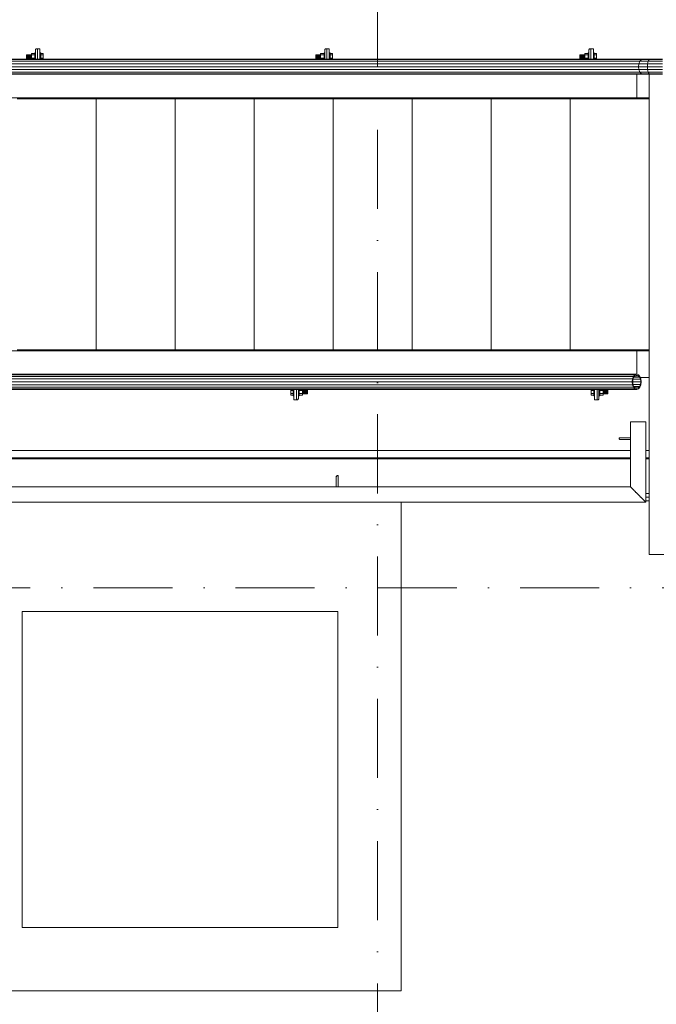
# Model space of a CAD drawing. Header units: millimetres. Extents: x -3176 to 162662, y -36434 to 57907.
# Tile 143 of 155: x 149744 to 151759, y 25688 to 28803. Entities that reach past the tile are written whole.
import ezdxf

# ---------------------------------------------------------------- set-up
doc = ezdxf.new("R2010")
doc.units = ezdxf.units.MM
doc.linetypes.add('1-Sheet - 32170-CIV-6170-DW-2035-015-01 - RZUTY$0$A_Dash_Dot_2_5mm_Axis', pattern=[45, 25, -10, 0, -10])
doc.layers.get('0').update_dxf_attribs({"lineweight": 5})
doc.layers.add('1-Sheet - 32170-CIV-6170-DW-2035-015-01 - RZUTY$0$A-DETL-MBND', color=5, linetype='Continuous', lineweight=9)
doc.layers.add('1-Sheet - 32170-CIV-6170-DW-2035-015-01 - RZUTY$0$S-GRID', color=8, linetype='Continuous', lineweight=0)

# ---------------------------------------------------------------- blocks, each defined once
blk = doc.blocks.new('1-Sheet - 32170-CIV-6170-DW-2035-015-01 - RZUTY$0$Railing - słupek_balustrady60x6-V19-B2_101_AG_DACH - Dep_PW')
at = {"layer": '1-Sheet - 32170-CIV-6170-DW-2035-015-01 - RZUTY$0$A-DETL-MBND'}
for p, q in [((6, 0), (2.39, 0)), ((2.39, -0.6), (5.6, -0.6)), ((6, -0.2), (6, 0))]:
    blk.add_line(p, q, dxfattribs=at)
at = {"layer": '1-Sheet - 32170-CIV-6170-DW-2035-015-01 - RZUTY$0$A-DETL-MBND', "flags": 128}
blk.add_lwpolyline([(5.6, -0.6), (5.69, -0.59), (5.77, -0.56), (5.85, -0.51), (5.91, -0.45), (5.96, -0.37), (5.99, -0.29), (6, -0.2)], dxfattribs=at)
at = {"layer": '1-Sheet - 32170-CIV-6170-DW-2035-015-01 - RZUTY$0$A-DETL-MBND'}
blk.add_arc((5.6, -0.2), 0.4, 270, 0, dxfattribs=at)
blk = doc.blocks.new('1-Sheet - 32170-CIV-6170-DW-2035-015-01 - RZUTY$0$Railing - słupek_balustrady60x6-V15-B2_101_AG_DACH - Dep_PW')
at = {"layer": '1-Sheet - 32170-CIV-6170-DW-2035-015-01 - RZUTY$0$A-DETL-MBND'}
for p, q in [((6, 0), (2.42, 0)), ((2.42, -0.6), (5.6, -0.6)), ((6, -0.2), (6, 0))]:
    blk.add_line(p, q, dxfattribs=at)
at = {"layer": '1-Sheet - 32170-CIV-6170-DW-2035-015-01 - RZUTY$0$A-DETL-MBND', "flags": 128}
blk.add_lwpolyline([(5.6, -0.6), (5.69, -0.59), (5.77, -0.56), (5.85, -0.51), (5.91, -0.45), (5.96, -0.37), (5.99, -0.29), (6, -0.2)], dxfattribs=at)
at = {"layer": '1-Sheet - 32170-CIV-6170-DW-2035-015-01 - RZUTY$0$A-DETL-MBND'}
blk.add_arc((5.6, -0.2), 0.4, 270, 0, dxfattribs=at)
blk = doc.blocks.new('1-Sheet - 32170-CIV-6170-DW-2035-015-01 - RZUTY$0$Railing - Railing-1024618-B2_101_AG_DACH - Dep_PW')
at = {"extrusion": (0, 0, -1), "zscale": -1}
blk.add_blockref('1-Sheet - 32170-CIV-6170-DW-2035-015-01 - RZUTY$0$Railing - słupek_balustrady60x6-V15-B2_101_AG_DACH - Dep_PW', (-6131.53, 209.5), dxfattribs=at)
at = {"extrusion": (0, 0, -1), "zscale": -1, "rotation": 90.0000000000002}
blk.add_blockref('1-Sheet - 32170-CIV-6170-DW-2035-015-01 - RZUTY$0$Railing - słupek_balustrady60x6-V19-B2_101_AG_DACH - Dep_PW', (-6036.59, 191.5), dxfattribs=at)
blk = doc.blocks.new('1-Sheet - 32170-CIV-6170-DW-2035-015-01 - RZUTY$0$Top Rail Type - Top Rail_Internal_-1024619-B2_101_AG_DACH - Dep_PW')
at = {"layer": '1-Sheet - 32170-CIV-6170-DW-2035-015-01 - RZUTY$0$A-DETL-MBND'}
for p, q in [((6129.11, 214.5), (6129.11, 193.92)), ((6133.94, 214.5), (6129.11, 214.5)), ((6133.94, 189.09), (6133.94, 214.5)), ((6129.11, 193.92), (5754.11, 193.92)), ((5758.94, 189.09), (6133.94, 189.09))]:
    blk.add_line(p, q, dxfattribs=at)
blk.add_open_spline([(6129.11, 193.92), (6129.11, 193.92), (6129.15, 193.88), (6129.29, 193.74), (6129.43, 193.6), (6129.58, 193.45), (6129.71, 193.32), (6129.85, 193.18), (6130.05, 192.98), (6130.27, 192.76), (6130.46, 192.57), (6130.6, 192.43), (6130.75, 192.28), (6130.9, 192.13), (6131.06, 191.97), (6131.21, 191.82), (6131.37, 191.66), (6131.53, 191.5), (6131.68, 191.34), (6131.84, 191.19), (6132, 191.03), (6132.15, 190.88), (6132.3, 190.73), (6132.45, 190.58), (6132.6, 190.43), (6132.74, 190.29), (6132.87, 190.16), (6133.04, 189.99), (6133.2, 189.83), (6133.34, 189.69), (6133.48, 189.55), (6133.62, 189.4), (6133.76, 189.26), (6133.9, 189.13), (6133.94, 189.09), (6133.94, 189.09)], degree=3, knots=[0, 0, 0, 0, 0.083333, 0.125, 0.166667, 0.208333, 0.229167, 0.25, 0.291667, 0.333333, 0.354167, 0.375, 0.395833, 0.416667, 0.4375, 0.458333, 0.479167, 0.5, 0.520833, 0.541667, 0.5625, 0.583333, 0.604167, 0.625, 0.645833, 0.666667, 0.6875, 0.708333, 0.75, 0.770833, 0.791667, 0.833333, 0.875, 0.916667, 1, 1, 1, 1], dxfattribs=at)
blk = doc.blocks.new('1-Sheet - 32170-CIV-6170-DW-2035-015-01 - RZUTY$0$Galeco STAL2 - System rynnowy - Orynnowanie - Orynnowanie - montaż z maskownicą-1090903-B2_101_AG_DACH - Dep_PW')
at = {"layer": '1-Sheet - 32170-CIV-6170-DW-2035-015-01 - RZUTY$0$A-DETL-MBND'}
for p, q in [((5715.62, 205.4), (6129.11, 205.4)), ((5730.29, 203.1), (6129.11, 203.1)), ((5730.29, 202.8), (6129.11, 202.8)), ((6133.94, 205.4), (6135.03, 205.4)), ((6133.94, 203.1), (6135.03, 203.1)), ((6133.94, 202.8), (6135.03, 202.8)), ((6133.94, 191.85), (6135.03, 191.85)), ((6133.94, 190.73), (6135.03, 190.73))]:
    blk.add_line(p, q, dxfattribs=at)
blk = doc.blocks.new('1-Sheet - 32170-CIV-6170-DW-2035-015-01 - RZUTY')
at = {"layer": '1-Sheet - 32170-CIV-6170-DW-2035-015-01 - RZUTY$0$A-DETL-MBND'}
for p, q in [((11527.42, 330.65), (11528.94, 330.65)), ((11527.42, 330.65), (11527.42, 330.61)), ((11527.42, 330.61), (11528.94, 330.61)), ((11527.42, 330.61), (11527.42, 330.48)), ((11527.42, 330.48), (11528.94, 330.48)), ((11527.42, 330.48), (11527.42, 330.28)), ((11527.42, 330.28), (11528.94, 330.28)), ((11527.42, 330.28), (11527.42, 330.05)), ((11528.94, 331.06), (11528.94, 330.56)), ((11530.02, 331.06), (11528.94, 331.06)), ((11528.94, 330.56), (11528.94, 329.55)), ((11530.02, 330.56), (11528.94, 330.56)), ((11530.02, 331.23), (11530.02, 331.25)), ((11530.02, 331.25), (11530.27, 331.25)), ((11530.02, 331.25), (11530.02, 331.23)), ((11530.02, 331.23), (11530.02, 331.25)), ((11530.02, 331.25), (11530.27, 331.25)), ((11530.02, 331.25), (11530.02, 331.23)), ((11530.02, 331.16), (11530.02, 331.23)), ((11530.02, 331.23), (11530.27, 331.23)), ((11530.02, 331.23), (11530.27, 331.23)), ((11530.02, 331.23), (11530.02, 331.16)), ((11530.02, 331.16), (11530.02, 331.23)), ((11530.02, 331.23), (11530.27, 331.23)), ((11530.02, 331.23), (11530.27, 331.23)), ((11530.02, 331.23), (11530.02, 331.16)), ((11530.02, 331.05), (11530.02, 331.16)), ((11530.02, 331.16), (11530.27, 331.16)), ((11530.02, 331.16), (11530.27, 331.16)), ((11530.02, 331.16), (11530.02, 331.05)), ((11530.02, 331.05), (11530.02, 331.16)), ((11530.02, 331.16), (11530.27, 331.16)), ((11530.02, 331.16), (11530.27, 331.16)), ((11530.02, 331.16), (11530.02, 331.05)), ((11530.02, 330.56), (11530.02, 331.06)), ((11530.02, 331.05), (11530.27, 331.05)), ((11530.02, 331.05), (11530.27, 331.05)), ((11530.02, 331.05), (11530.02, 330.9)), ((11530.02, 331.05), (11530.27, 331.05)), ((11530.02, 331.05), (11530.27, 331.05)), ((11530.02, 330.9), (11530.27, 330.9)), ((11530.02, 330.9), (11530.27, 330.9)), ((11530.02, 330.9), (11530.02, 330.72)), ((11530.02, 330.9), (11530.27, 330.9)), ((11530.02, 330.9), (11530.27, 330.9)), ((11530.02, 330.72), (11530.27, 330.72)), ((11530.02, 330.72), (11530.27, 330.72)), ((11530.02, 330.72), (11530.02, 330.51)), ((11530.02, 330.72), (11530.27, 330.72)), ((11530.02, 330.72), (11530.27, 330.72)), ((11530.02, 330.51), (11530.27, 330.51)), ((11530.02, 330.51), (11530.02, 330.29)), ((11530.02, 330.29), (11530.27, 330.29)), ((11530.02, 330.29), (11530.02, 330.05)), ((11530.22, 330.76), (11530.22, 330.66)), ((11530.22, 330.76), (11530.22, 330.55)), ((11530.27, 329.27), (11530.27, 332.15)), ((11530.67, 332.55), (11530.87, 332.55)), ((11530.87, 332.55), (11530.87, 329.27)), ((11531.67, 332.55), (11530.87, 332.55)), ((11531.67, 332.55), (11531.67, 329.27)), ((11531.67, 331.25), (11531.92, 331.25)), ((11531.67, 331.25), (11531.92, 331.25)), ((11531.67, 331.23), (11531.92, 331.23)), ((11531.67, 331.23), (11531.92, 331.23)), ((11531.67, 331.23), (11531.92, 331.23)), ((11531.67, 331.23), (11531.92, 331.23)), ((11531.67, 331.16), (11531.92, 331.16)), ((11531.67, 331.16), (11531.92, 331.16)), ((11531.67, 331.16), (11531.92, 331.16)), ((11531.67, 331.16), (11531.92, 331.16)), ((11531.67, 331.05), (11531.92, 331.05)), ((11531.67, 331.05), (11531.92, 331.05)), ((11531.67, 331.05), (11531.92, 331.05)), ((11531.67, 331.05), (11531.92, 331.05)), ((11531.67, 330.9), (11531.92, 330.9)), ((11531.67, 330.9), (11531.92, 330.9)), ((11531.67, 330.9), (11531.92, 330.9)), ((11531.67, 330.9), (11531.92, 330.9)), ((11531.67, 330.72), (11531.92, 330.72)), ((11531.67, 330.51), (11531.92, 330.51)), ((11531.67, 330.29), (11531.92, 330.29)), ((11531.72, 330.73), (11531.72, 330.76)), ((11531.72, 330.55), (11531.72, 330.76)), ((11531.72, 330.72), (11531.92, 330.72)), ((11531.72, 330.72), (11531.92, 330.72)), ((11531.72, 330.72), (11531.92, 330.72)), ((11531.92, 331.25), (11531.92, 331.23)), ((11531.92, 331.23), (11531.92, 331.25)), ((11531.92, 331.25), (11531.92, 331.23)), ((11531.92, 331.23), (11531.92, 331.25)), ((11531.92, 331.23), (11531.92, 331.16)), ((11531.92, 331.16), (11531.92, 331.23)), ((11531.92, 331.23), (11531.92, 331.16)), ((11531.92, 331.16), (11531.92, 331.23)), ((11531.92, 331.16), (11531.92, 331.05)), ((11531.92, 331.05), (11531.92, 331.16)), ((11531.92, 331.16), (11531.92, 331.05)), ((11531.92, 331.05), (11531.92, 331.16)), ((11531.92, 331.06), (11531.92, 330.56)), ((11532.67, 331.06), (11531.92, 331.06)), ((11531.92, 330.9), (11531.92, 331.05)), ((11531.92, 330.72), (11531.92, 330.9)), ((11531.92, 330.51), (11531.92, 330.72)), ((11532.67, 330.56), (11531.92, 330.56)), ((11531.92, 330.29), (11531.92, 330.51)), ((11531.92, 330.05), (11531.92, 330.29)), ((11532.67, 330.56), (11532.67, 331.06)), ((11532.67, 329.55), (11532.67, 330.56)), ((11618.98, 330.65), (11620.5, 330.65)), ((11618.98, 330.65), (11618.98, 330.61)), ((11618.98, 330.61), (11620.5, 330.61)), ((11618.98, 330.61), (11618.98, 330.48)), ((11618.98, 330.48), (11620.5, 330.48)), ((11618.98, 330.48), (11618.98, 330.28)), ((11618.98, 330.28), (11620.5, 330.28)), ((11618.98, 330.28), (11618.98, 330.05)), ((11620.5, 331.06), (11620.5, 330.56)), ((11621.58, 331.06), (11620.5, 331.06)), ((11620.5, 330.56), (11620.5, 329.55)), ((11621.58, 330.56), (11620.5, 330.56)), ((11621.58, 331.23), (11621.58, 331.25)), ((11621.58, 331.25), (11621.83, 331.25)), ((11621.58, 331.25), (11621.58, 331.23)), ((11621.58, 331.23), (11621.58, 331.25)), ((11621.58, 331.25), (11621.83, 331.25)), ((11621.58, 331.25), (11621.58, 331.23)), ((11621.58, 331.16), (11621.58, 331.23)), ((11621.58, 331.23), (11621.83, 331.23)), ((11621.58, 331.23), (11621.83, 331.23)), ((11621.58, 331.23), (11621.58, 331.16)), ((11621.58, 331.16), (11621.58, 331.23)), ((11621.58, 331.23), (11621.83, 331.23)), ((11621.58, 331.23), (11621.83, 331.23)), ((11621.58, 331.23), (11621.58, 331.16)), ((11621.58, 331.05), (11621.58, 331.16)), ((11621.58, 331.16), (11621.83, 331.16)), ((11621.58, 331.16), (11621.83, 331.16)), ((11621.58, 331.16), (11621.58, 331.05)), ((11621.58, 331.05), (11621.58, 331.16)), ((11621.58, 331.16), (11621.83, 331.16)), ((11621.58, 331.16), (11621.83, 331.16)), ((11621.58, 331.16), (11621.58, 331.05)), ((11621.58, 330.56), (11621.58, 331.06)), ((11621.58, 331.05), (11621.83, 331.05)), ((11621.58, 331.05), (11621.83, 331.05)), ((11621.58, 331.05), (11621.58, 330.9)), ((11621.58, 331.05), (11621.83, 331.05)), ((11621.58, 331.05), (11621.83, 331.05)), ((11621.58, 330.9), (11621.83, 330.9)), ((11621.58, 330.9), (11621.83, 330.9)), ((11621.58, 330.9), (11621.58, 330.72)), ((11621.58, 330.9), (11621.83, 330.9)), ((11621.58, 330.9), (11621.83, 330.9)), ((11621.58, 330.72), (11621.83, 330.72)), ((11621.58, 330.72), (11621.83, 330.72)), ((11621.58, 330.72), (11621.58, 330.51)), ((11621.58, 330.72), (11621.83, 330.72)), ((11621.58, 330.72), (11621.83, 330.72)), ((11621.58, 330.51), (11621.83, 330.51)), ((11621.58, 330.51), (11621.58, 330.29)), ((11621.58, 330.29), (11621.83, 330.29)), ((11621.58, 330.29), (11621.58, 330.05)), ((11621.78, 330.76), (11621.78, 330.66)), ((11621.78, 330.76), (11621.78, 330.55)), ((11621.83, 329.27), (11621.83, 332.15)), ((11622.23, 332.55), (11622.43, 332.55)), ((11622.43, 332.55), (11622.43, 329.27)), ((11623.23, 332.55), (11622.43, 332.55)), ((11623.23, 332.55), (11623.23, 329.27)), ((11623.23, 331.25), (11623.48, 331.25)), ((11623.23, 331.25), (11623.48, 331.25)), ((11623.23, 331.23), (11623.48, 331.23)), ((11623.23, 331.23), (11623.48, 331.23)), ((11623.23, 331.23), (11623.48, 331.23)), ((11623.23, 331.23), (11623.48, 331.23)), ((11623.23, 331.16), (11623.48, 331.16)), ((11623.23, 331.16), (11623.48, 331.16)), ((11623.23, 331.16), (11623.48, 331.16)), ((11623.23, 331.16), (11623.48, 331.16)), ((11623.23, 331.05), (11623.48, 331.05)), ((11623.23, 331.05), (11623.48, 331.05)), ((11623.23, 331.05), (11623.48, 331.05)), ((11623.23, 331.05), (11623.48, 331.05)), ((11623.23, 330.9), (11623.48, 330.9)), ((11623.23, 330.9), (11623.48, 330.9)), ((11623.23, 330.9), (11623.48, 330.9)), ((11623.23, 330.9), (11623.48, 330.9)), ((11623.23, 330.72), (11623.48, 330.72)), ((11623.23, 330.51), (11623.48, 330.51)), ((11623.23, 330.29), (11623.48, 330.29)), ((11623.28, 330.73), (11623.28, 330.76)), ((11623.28, 330.55), (11623.28, 330.76)), ((11623.28, 330.72), (11623.48, 330.72)), ((11623.28, 330.72), (11623.48, 330.72)), ((11623.28, 330.72), (11623.48, 330.72)), ((11623.48, 331.25), (11623.48, 331.23)), ((11623.48, 331.23), (11623.48, 331.25)), ((11623.48, 331.25), (11623.48, 331.23)), ((11623.48, 331.23), (11623.48, 331.25)), ((11623.48, 331.23), (11623.48, 331.16)), ((11623.48, 331.16), (11623.48, 331.23)), ((11623.48, 331.23), (11623.48, 331.16)), ((11623.48, 331.16), (11623.48, 331.23)), ((11623.48, 331.16), (11623.48, 331.05)), ((11623.48, 331.05), (11623.48, 331.16)), ((11623.48, 331.16), (11623.48, 331.05)), ((11623.48, 331.05), (11623.48, 331.16)), ((11623.48, 331.06), (11623.48, 330.56)), ((11624.23, 331.06), (11623.48, 331.06)), ((11623.48, 330.9), (11623.48, 331.05)), ((11623.48, 330.72), (11623.48, 330.9)), ((11623.48, 330.51), (11623.48, 330.72)), ((11624.23, 330.56), (11623.48, 330.56)), ((11623.48, 330.29), (11623.48, 330.51)), ((11623.48, 330.05), (11623.48, 330.29)), ((11624.23, 330.56), (11624.23, 331.06)), ((11624.23, 329.55), (11624.23, 330.56)), ((11702.58, 330.65), (11704.1, 330.65)), ((11702.58, 330.65), (11702.58, 330.61)), ((11702.58, 330.61), (11704.1, 330.61)), ((11702.58, 330.61), (11702.58, 330.48)), ((11702.58, 330.48), (11704.1, 330.48)), ((11702.58, 330.48), (11702.58, 330.28)), ((11702.58, 330.28), (11704.1, 330.28)), ((11702.58, 330.28), (11702.58, 330.05)), ((11704.1, 331.06), (11704.1, 330.56)), ((11705.18, 331.06), (11704.1, 331.06)), ((11704.1, 330.56), (11704.1, 329.55)), ((11705.18, 330.56), (11704.1, 330.56)), ((11705.18, 331.23), (11705.18, 331.25)), ((11705.18, 331.25), (11705.43, 331.25)), ((11705.18, 331.25), (11705.18, 331.23)), ((11705.18, 331.23), (11705.18, 331.25)), ((11705.18, 331.25), (11705.43, 331.25)), ((11705.18, 331.25), (11705.18, 331.23)), ((11705.18, 331.16), (11705.18, 331.23)), ((11705.18, 331.23), (11705.43, 331.23)), ((11705.18, 331.23), (11705.43, 331.23)), ((11705.18, 331.23), (11705.18, 331.16)), ((11705.18, 331.16), (11705.18, 331.23)), ((11705.18, 331.23), (11705.43, 331.23)), ((11705.18, 331.23), (11705.43, 331.23)), ((11705.18, 331.23), (11705.18, 331.16)), ((11705.18, 331.05), (11705.18, 331.16)), ((11705.18, 331.16), (11705.43, 331.16)), ((11705.18, 331.16), (11705.43, 331.16)), ((11705.18, 331.16), (11705.18, 331.05)), ((11705.18, 331.05), (11705.18, 331.16)), ((11705.18, 331.16), (11705.43, 331.16)), ((11705.18, 331.16), (11705.43, 331.16)), ((11705.18, 331.16), (11705.18, 331.05)), ((11705.18, 330.56), (11705.18, 331.06)), ((11705.18, 331.05), (11705.43, 331.05)), ((11705.18, 331.05), (11705.43, 331.05)), ((11705.18, 331.05), (11705.18, 330.9)), ((11705.18, 331.05), (11705.43, 331.05)), ((11705.18, 331.05), (11705.43, 331.05)), ((11705.18, 330.9), (11705.43, 330.9)), ((11705.18, 330.9), (11705.43, 330.9)), ((11705.18, 330.9), (11705.18, 330.72)), ((11705.18, 330.9), (11705.43, 330.9)), ((11705.18, 330.9), (11705.43, 330.9)), ((11705.18, 330.72), (11705.43, 330.72)), ((11705.18, 330.72), (11705.43, 330.72)), ((11705.18, 330.72), (11705.18, 330.51)), ((11705.18, 330.72), (11705.43, 330.72)), ((11705.18, 330.72), (11705.43, 330.72)), ((11705.18, 330.51), (11705.43, 330.51)), ((11705.18, 330.51), (11705.18, 330.29)), ((11705.18, 330.29), (11705.43, 330.29)), ((11705.18, 330.29), (11705.18, 330.05)), ((11705.38, 330.76), (11705.38, 330.66)), ((11705.38, 330.76), (11705.38, 330.55)), ((11705.43, 329.27), (11705.43, 332.15)), ((11705.83, 332.55), (11706.03, 332.55)), ((11706.03, 332.55), (11706.03, 329.27)), ((11706.83, 332.55), (11706.03, 332.55)), ((11706.83, 332.55), (11706.83, 329.27)), ((11706.83, 331.25), (11707.08, 331.25)), ((11706.83, 331.25), (11707.08, 331.25)), ((11706.83, 331.23), (11707.08, 331.23)), ((11706.83, 331.23), (11707.08, 331.23)), ((11706.83, 331.23), (11707.08, 331.23)), ((11706.83, 331.23), (11707.08, 331.23)), ((11706.83, 331.16), (11707.08, 331.16)), ((11706.83, 331.16), (11707.08, 331.16)), ((11706.83, 331.16), (11707.08, 331.16)), ((11706.83, 331.16), (11707.08, 331.16)), ((11706.83, 331.05), (11707.08, 331.05)), ((11706.83, 331.05), (11707.08, 331.05)), ((11706.83, 331.05), (11707.08, 331.05)), ((11706.83, 331.05), (11707.08, 331.05)), ((11706.83, 330.9), (11707.08, 330.9)), ((11706.83, 330.9), (11707.08, 330.9)), ((11706.83, 330.9), (11707.08, 330.9)), ((11706.83, 330.9), (11707.08, 330.9)), ((11706.83, 330.72), (11707.08, 330.72)), ((11706.83, 330.51), (11707.08, 330.51)), ((11706.83, 330.29), (11707.08, 330.29)), ((11706.88, 330.73), (11706.88, 330.76)), ((11706.88, 330.55), (11706.88, 330.76)), ((11706.88, 330.72), (11707.08, 330.72)), ((11706.88, 330.72), (11707.08, 330.72)), ((11706.88, 330.72), (11707.08, 330.72)), ((11707.08, 331.25), (11707.08, 331.23)), ((11707.08, 331.23), (11707.08, 331.25)), ((11707.08, 331.25), (11707.08, 331.23)), ((11707.08, 331.23), (11707.08, 331.25)), ((11707.08, 331.23), (11707.08, 331.16)), ((11707.08, 331.16), (11707.08, 331.23)), ((11707.08, 331.23), (11707.08, 331.16)), ((11707.08, 331.16), (11707.08, 331.23)), ((11707.08, 331.16), (11707.08, 331.05)), ((11707.08, 331.05), (11707.08, 331.16)), ((11707.08, 331.16), (11707.08, 331.05)), ((11707.08, 331.05), (11707.08, 331.16)), ((11707.08, 331.06), (11707.08, 330.56)), ((11707.83, 331.06), (11707.08, 331.06)), ((11707.08, 330.9), (11707.08, 331.05)), ((11707.08, 330.72), (11707.08, 330.9)), ((11707.08, 330.51), (11707.08, 330.72)), ((11707.83, 330.56), (11707.08, 330.56)), ((11707.08, 330.29), (11707.08, 330.51)), ((11707.08, 330.05), (11707.08, 330.29)), ((11707.83, 330.56), (11707.83, 331.06)), ((11707.83, 329.55), (11707.83, 330.56)), ((11476.64, 327.78), (11721.27, 327.78)), ((11476.95, 328.56), (11721.59, 328.56)), ((11477.43, 329.09), (11722.06, 329.09)), ((11477.99, 329.27), (11722.62, 329.27)), ((11528.94, 330.05), (11527.42, 330.05)), ((11527.42, 330.05), (11527.42, 329.83)), ((11527.42, 329.83), (11528.94, 329.83)), ((11527.42, 329.83), (11527.42, 329.63)), ((11527.42, 329.63), (11528.94, 329.63)), ((11527.42, 329.63), (11527.42, 329.5)), ((11527.42, 329.5), (11528.94, 329.5)), ((11527.42, 329.5), (11527.42, 329.45)), ((11527.42, 329.45), (11528.94, 329.45)), ((11528.94, 329.55), (11528.94, 329.27)), ((11530.02, 329.55), (11528.94, 329.55)), ((11530.27, 330.05), (11530.02, 330.05)), ((11530.02, 330.05), (11530.02, 329.82)), ((11530.02, 329.82), (11530.27, 329.82)), ((11530.02, 329.82), (11530.02, 329.6)), ((11530.02, 329.6), (11530.27, 329.6)), ((11530.02, 329.6), (11530.02, 329.39)), ((11530.02, 329.27), (11530.02, 329.55)), ((11530.02, 329.39), (11530.27, 329.39)), ((11530.02, 329.39), (11530.02, 329.27)), ((11530.02, 329.39), (11530.27, 329.39)), ((11530.02, 329.39), (11530.27, 329.39)), ((11530.02, 329.39), (11530.27, 329.39)), ((11530.22, 329.56), (11530.22, 329.35)), ((11530.22, 329.45), (11530.22, 329.35)), ((11531.92, 330.05), (11531.67, 330.05)), ((11531.67, 329.82), (11531.92, 329.82)), ((11531.67, 329.6), (11531.92, 329.6)), ((11531.67, 329.39), (11531.92, 329.39)), ((11531.72, 329.35), (11531.72, 329.56)), ((11531.72, 329.39), (11531.92, 329.39)), ((11531.72, 329.39), (11531.92, 329.39)), ((11531.72, 329.39), (11531.92, 329.39)), ((11531.72, 329.35), (11531.72, 329.38)), ((11531.92, 329.82), (11531.92, 330.05)), ((11531.92, 329.6), (11531.92, 329.82)), ((11531.92, 329.39), (11531.92, 329.6)), ((11531.92, 329.55), (11531.92, 329.27)), ((11532.67, 329.55), (11531.92, 329.55)), ((11531.92, 329.27), (11531.92, 329.39)), ((11532.67, 329.27), (11532.67, 329.55)), ((11620.5, 330.05), (11618.98, 330.05)), ((11618.98, 330.05), (11618.98, 329.83)), ((11618.98, 329.83), (11620.5, 329.83)), ((11618.98, 329.83), (11618.98, 329.63)), ((11618.98, 329.63), (11620.5, 329.63)), ((11618.98, 329.63), (11618.98, 329.5)), ((11618.98, 329.5), (11620.5, 329.5)), ((11618.98, 329.5), (11618.98, 329.45)), ((11618.98, 329.45), (11620.5, 329.45)), ((11620.5, 329.55), (11620.5, 329.27)), ((11621.58, 329.55), (11620.5, 329.55)), ((11621.83, 330.05), (11621.58, 330.05)), ((11621.58, 330.05), (11621.58, 329.82)), ((11621.58, 329.82), (11621.83, 329.82)), ((11621.58, 329.82), (11621.58, 329.6)), ((11621.58, 329.6), (11621.83, 329.6)), ((11621.58, 329.6), (11621.58, 329.39)), ((11621.58, 329.27), (11621.58, 329.55)), ((11621.58, 329.39), (11621.83, 329.39)), ((11621.58, 329.39), (11621.58, 329.27)), ((11621.58, 329.39), (11621.83, 329.39)), ((11621.58, 329.39), (11621.83, 329.39)), ((11621.58, 329.39), (11621.83, 329.39)), ((11621.78, 329.56), (11621.78, 329.35)), ((11621.78, 329.45), (11621.78, 329.35)), ((11623.48, 330.05), (11623.23, 330.05)), ((11623.23, 329.82), (11623.48, 329.82)), ((11623.23, 329.6), (11623.48, 329.6)), ((11623.23, 329.39), (11623.48, 329.39)), ((11623.28, 329.35), (11623.28, 329.56)), ((11623.28, 329.39), (11623.48, 329.39)), ((11623.28, 329.39), (11623.48, 329.39)), ((11623.28, 329.39), (11623.48, 329.39)), ((11623.28, 329.35), (11623.28, 329.38)), ((11623.48, 329.82), (11623.48, 330.05)), ((11623.48, 329.6), (11623.48, 329.82)), ((11623.48, 329.39), (11623.48, 329.6)), ((11623.48, 329.55), (11623.48, 329.27)), ((11624.23, 329.55), (11623.48, 329.55)), ((11623.48, 329.27), (11623.48, 329.39)), ((11624.23, 329.27), (11624.23, 329.55)), ((11704.1, 330.05), (11702.58, 330.05)), ((11702.58, 330.05), (11702.58, 329.83)), ((11702.58, 329.83), (11704.1, 329.83)), ((11702.58, 329.83), (11702.58, 329.63)), ((11702.58, 329.63), (11704.1, 329.63)), ((11702.58, 329.63), (11702.58, 329.5)), ((11702.58, 329.5), (11704.1, 329.5)), ((11702.58, 329.5), (11702.58, 329.45)), ((11702.58, 329.45), (11704.1, 329.45)), ((11704.1, 329.55), (11704.1, 329.27)), ((11705.18, 329.55), (11704.1, 329.55)), ((11705.43, 330.05), (11705.18, 330.05)), ((11705.18, 330.05), (11705.18, 329.82)), ((11705.18, 329.82), (11705.43, 329.82)), ((11705.18, 329.82), (11705.18, 329.6)), ((11705.18, 329.6), (11705.43, 329.6)), ((11705.18, 329.6), (11705.18, 329.39)), ((11705.18, 329.27), (11705.18, 329.55)), ((11705.18, 329.39), (11705.43, 329.39)), ((11705.18, 329.39), (11705.18, 329.27)), ((11705.18, 329.39), (11705.43, 329.39)), ((11705.18, 329.39), (11705.43, 329.39)), ((11705.18, 329.39), (11705.43, 329.39)), ((11705.38, 329.56), (11705.38, 329.35)), ((11705.38, 329.45), (11705.38, 329.35)), ((11707.08, 330.05), (11706.83, 330.05)), ((11706.83, 329.82), (11707.08, 329.82)), ((11706.83, 329.6), (11707.08, 329.6)), ((11706.83, 329.39), (11707.08, 329.39)), ((11706.88, 329.35), (11706.88, 329.56)), ((11706.88, 329.39), (11707.08, 329.39)), ((11706.88, 329.39), (11707.08, 329.39)), ((11706.88, 329.39), (11707.08, 329.39)), ((11706.88, 329.35), (11706.88, 329.38)), ((11707.08, 329.82), (11707.08, 330.05)), ((11707.08, 329.6), (11707.08, 329.82)), ((11707.08, 329.39), (11707.08, 329.6)), ((11707.08, 329.55), (11707.08, 329.27)), ((11707.83, 329.55), (11707.08, 329.55)), ((11707.08, 329.27), (11707.08, 329.39)), ((11707.83, 329.27), (11707.83, 329.55)), ((11721.16, 326.85), (11721.27, 327.78)), ((11721.27, 327.78), (11721.59, 328.56)), ((11721.27, 327.78), (11723.99, 327.78)), ((11721.59, 328.56), (11722.06, 329.09)), ((11721.59, 328.56), (11724.19, 328.56)), ((11722.06, 329.09), (11722.62, 329.27)), ((11722.06, 329.09), (11724.49, 329.09)), ((11722.62, 329.27), (11724.85, 329.27)), ((11723.92, 326.85), (11723.99, 327.78)), ((11723.99, 327.78), (11724.19, 328.56)), ((11723.99, 327.78), (11728.67, 327.78)), ((11724.19, 328.56), (11724.49, 329.09)), ((11724.19, 328.56), (11728.67, 328.56)), ((11724.49, 329.09), (11724.85, 329.27)), ((11724.49, 329.09), (11728.67, 329.09)), ((11724.85, 329.27), (11728.67, 329.27)), ((11476.53, 326.85), (11721.16, 326.85)), ((11476.64, 325.93), (11721.27, 325.93)), ((11476.95, 325.15), (11721.59, 325.15)), ((11477.43, 324.62), (11722.06, 324.62)), ((11477.99, 324.44), (11722.62, 324.44)), ((11720.55, 317), (11720.55, 324.44)), ((11720.55, 324.44), (11720.55, 317)), ((11721.27, 325.93), (11721.16, 326.85)), ((11721.16, 326.85), (11723.92, 326.85)), ((11721.59, 325.15), (11721.27, 325.93)), ((11721.27, 325.93), (11723.99, 325.93)), ((11722.06, 324.62), (11721.59, 325.15)), ((11721.59, 325.15), (11724.19, 325.15)), ((11722.62, 324.44), (11722.06, 324.62)), ((11722.06, 324.62), (11724.49, 324.62)), ((11722.62, 324.44), (11724.85, 324.44)), ((11723.99, 325.93), (11723.92, 326.85)), ((11723.92, 326.85), (11728.67, 326.85)), ((11724.19, 325.15), (11723.99, 325.93)), ((11723.99, 325.93), (11728.67, 325.93)), ((11724.49, 324.62), (11724.19, 325.15)), ((11724.19, 325.15), (11728.67, 325.15)), ((11724.85, 324.44), (11724.49, 324.62)), ((11724.49, 324.62), (11728.67, 324.62)), ((11724.49, 324.44), (11724.49, 172.52)), ((11724.85, 324.44), (11728.67, 324.44)), ((11470.55, 317), (11720.55, 317)), ((11549.49, 316.7), (11524.49, 316.7)), ((11549.49, 316.7), (11524.49, 316.7)), ((11549.49, 316.7), (11549.49, 317)), ((11574.49, 316.7), (11549.49, 316.7)), ((11549.49, 316.7), (11549.49, 237.3)), ((11574.49, 316.7), (11549.49, 316.7)), ((11574.49, 316.7), (11574.49, 317)), ((11599.49, 316.7), (11574.49, 316.7)), ((11574.49, 316.7), (11574.49, 237.3)), ((11599.49, 316.7), (11574.49, 316.7)), ((11599.49, 316.7), (11599.49, 317)), ((11624.49, 316.7), (11599.49, 316.7)), ((11599.49, 316.7), (11599.49, 237.3)), ((11624.49, 316.7), (11599.49, 316.7)), ((11624.49, 316.7), (11624.49, 317)), ((11649.49, 316.7), (11624.49, 316.7)), ((11624.49, 316.7), (11624.49, 237.3)), ((11649.49, 316.7), (11624.49, 316.7)), ((11649.49, 316.7), (11649.49, 317)), ((11674.49, 316.7), (11649.49, 316.7)), ((11649.49, 316.7), (11649.49, 237.3)), ((11674.49, 316.7), (11649.49, 316.7)), ((11674.49, 316.7), (11674.49, 317)), ((11699.49, 316.7), (11674.49, 316.7)), ((11674.49, 316.7), (11674.49, 237.3)), ((11699.49, 316.7), (11674.49, 316.7)), ((11699.49, 316.7), (11699.49, 317)), ((11724.49, 316.7), (11699.49, 316.7)), ((11699.49, 316.7), (11699.49, 237.3)), ((11724.49, 316.7), (11699.49, 316.7)), ((11720.55, 317), (11724.49, 317)), ((11470.55, 237), (11720.55, 237)), ((11524.49, 237.3), (11549.49, 237.3)), ((11524.49, 237.3), (11549.49, 237.3)), ((11549.49, 237.3), (11574.49, 237.3)), ((11549.49, 237.3), (11574.49, 237.3)), ((11549.49, 237), (11549.49, 237.3)), ((11574.49, 237.3), (11599.49, 237.3)), ((11574.49, 237.3), (11599.49, 237.3)), ((11574.49, 237), (11574.49, 237.3)), ((11599.49, 237.3), (11624.49, 237.3)), ((11599.49, 237.3), (11624.49, 237.3)), ((11599.49, 237), (11599.49, 237.3)), ((11624.49, 237.3), (11649.49, 237.3)), ((11624.49, 237.3), (11649.49, 237.3)), ((11624.49, 237), (11624.49, 237.3)), ((11649.49, 237.3), (11674.49, 237.3)), ((11649.49, 237.3), (11674.49, 237.3)), ((11649.49, 237), (11649.49, 237.3)), ((11674.49, 237.3), (11699.49, 237.3)), ((11674.49, 237.3), (11699.49, 237.3)), ((11674.49, 237), (11674.49, 237.3)), ((11699.49, 237.3), (11724.49, 237.3)), ((11699.49, 237.3), (11724.49, 237.3)), ((11699.49, 237), (11699.49, 237.3)), ((11720.55, 229.57), (11720.55, 237)), ((11720.55, 237), (11724.49, 237)), ((11720.55, 237), (11720.55, 229.57)), ((11719.2, 228.08), (11476.64, 228.08)), ((11719.51, 228.86), (11476.95, 228.86)), ((11719.99, 229.39), (11477.43, 229.39)), ((11720.55, 229.57), (11477.99, 229.57)), ((11719.2, 228.08), (11719.08, 227.15)), ((11719.51, 228.86), (11719.2, 228.08)), ((11719.28, 227.15), (11719.37, 227.96)), ((11719.37, 227.96), (11719.65, 228.64)), ((11719.37, 227.96), (11721.72, 227.96)), ((11719.99, 229.39), (11719.51, 228.86)), ((11719.65, 228.64), (11720.06, 229.09)), ((11719.65, 228.64), (11721.44, 228.64)), ((11720.55, 229.57), (11719.99, 229.39)), ((11720.06, 229.09), (11720.55, 229.25)), ((11720.06, 229.09), (11721.03, 229.09)), ((11721.1, 229.39), (11720.55, 229.57)), ((11720.55, 229.25), (11721.03, 229.09)), ((11721.03, 229.09), (11721.44, 228.64)), ((11721.58, 228.86), (11721.1, 229.39)), ((11721.44, 228.64), (11721.72, 227.96)), ((11721.9, 228.08), (11721.58, 228.86)), ((11721.72, 228.5), (11724.49, 228.5)), ((11721.72, 227.96), (11721.81, 227.15)), ((11722.01, 227.15), (11721.9, 228.08)), ((11719.08, 227.15), (11476.53, 227.15)), ((11719.2, 226.23), (11476.64, 226.23)), ((11719.51, 225.45), (11476.95, 225.45)), ((11719.99, 224.92), (11477.43, 224.92)), ((11720.55, 224.74), (11477.99, 224.74)), ((11611.05, 224.74), (11611.05, 224.46)), ((11611.05, 224.46), (11611.8, 224.46)), ((11611.05, 224.46), (11611.05, 223.45)), ((11611.8, 224.74), (11611.8, 224.62)), ((11611.8, 224.46), (11611.8, 224.74)), ((11611.8, 224.62), (11611.8, 224.41)), ((11612.05, 224.62), (11611.8, 224.62)), ((11612, 224.62), (11611.8, 224.62)), ((11612, 224.62), (11611.8, 224.62)), ((11612, 224.62), (11611.8, 224.62)), ((11611.8, 224.41), (11611.8, 224.19)), ((11612.05, 224.41), (11611.8, 224.41)), ((11612, 224.66), (11612, 224.63)), ((11612, 224.66), (11612, 224.45)), ((11612.05, 221.45), (11612.05, 224.74)), ((11612.85, 221.45), (11612.85, 224.74)), ((11613.5, 224.66), (11613.44, 224.66)), ((11613.5, 224.66), (11613.44, 224.66)), ((11613.45, 224.74), (11613.45, 221.85)), ((11613.7, 224.62), (11613.45, 224.62)), ((11613.7, 224.62), (11613.45, 224.62)), ((11613.7, 224.62), (11613.45, 224.62)), ((11613.7, 224.62), (11613.45, 224.62)), ((11613.7, 224.41), (11613.45, 224.41)), ((11613.5, 224.56), (11613.5, 224.66)), ((11613.5, 224.45), (11613.5, 224.66)), ((11613.7, 224.62), (11613.7, 224.74)), ((11613.7, 224.74), (11613.7, 224.46)), ((11613.7, 224.41), (11613.7, 224.62)), ((11613.7, 224.46), (11614.78, 224.46)), ((11613.7, 224.19), (11613.7, 224.41)), ((11614.78, 224.46), (11614.78, 224.74)), ((11616.3, 224.55), (11614.78, 224.55)), ((11616.3, 224.51), (11614.78, 224.51)), ((11614.78, 223.45), (11614.78, 224.46)), ((11616.3, 224.38), (11614.78, 224.38)), ((11616.3, 224.51), (11616.3, 224.55)), ((11616.3, 224.38), (11616.3, 224.51)), ((11616.3, 224.18), (11616.3, 224.38)), ((11706.19, 224.74), (11706.19, 224.46)), ((11706.19, 224.46), (11706.94, 224.46)), ((11706.19, 224.46), (11706.19, 223.45)), ((11706.94, 224.74), (11706.94, 224.62)), ((11706.94, 224.46), (11706.94, 224.74)), ((11706.94, 224.62), (11706.94, 224.41)), ((11707.19, 224.62), (11706.94, 224.62)), ((11707.14, 224.62), (11706.94, 224.62)), ((11707.14, 224.62), (11706.94, 224.62)), ((11707.14, 224.62), (11706.94, 224.62)), ((11706.94, 224.41), (11706.94, 224.19)), ((11707.19, 224.41), (11706.94, 224.41)), ((11707.14, 224.66), (11707.14, 224.63)), ((11707.14, 224.66), (11707.14, 224.45)), ((11707.19, 221.45), (11707.19, 224.74)), ((11707.99, 221.45), (11707.99, 224.74)), ((11708.59, 224.74), (11708.59, 221.85)), ((11708.84, 224.62), (11708.59, 224.62)), ((11708.84, 224.62), (11708.59, 224.62)), ((11708.84, 224.62), (11708.59, 224.62)), ((11708.84, 224.62), (11708.59, 224.62)), ((11708.84, 224.41), (11708.59, 224.41)), ((11708.64, 224.56), (11708.64, 224.66)), ((11708.64, 224.45), (11708.64, 224.66)), ((11708.84, 224.62), (11708.84, 224.74)), ((11708.84, 224.74), (11708.84, 224.46)), ((11708.84, 224.41), (11708.84, 224.62)), ((11708.84, 224.46), (11709.92, 224.46)), ((11708.84, 224.19), (11708.84, 224.41)), ((11709.92, 224.46), (11709.92, 224.74)), ((11711.44, 224.55), (11709.92, 224.55)), ((11711.44, 224.51), (11709.92, 224.51)), ((11709.92, 223.45), (11709.92, 224.46)), ((11711.44, 224.38), (11709.92, 224.38)), ((11711.44, 224.51), (11711.44, 224.55)), ((11711.44, 224.38), (11711.44, 224.51)), ((11711.44, 224.18), (11711.44, 224.38)), ((11719.08, 227.15), (11719.2, 226.23)), ((11719.2, 226.23), (11719.51, 225.45)), ((11719.37, 226.35), (11719.28, 227.15)), ((11719.28, 227.15), (11721.81, 227.15)), ((11719.65, 225.67), (11719.37, 226.35)), ((11721.72, 226.35), (11719.37, 226.35)), ((11719.51, 225.45), (11719.99, 224.92)), ((11720.06, 225.22), (11719.65, 225.67)), ((11719.65, 225.67), (11721.44, 225.67)), ((11719.99, 224.92), (11720.55, 224.74)), ((11720.55, 225.06), (11720.06, 225.22)), ((11720.06, 225.22), (11721.03, 225.22)), ((11721.03, 225.22), (11720.55, 225.06)), ((11720.55, 224.74), (11721.1, 224.92)), ((11721.44, 225.67), (11721.03, 225.22)), ((11721.1, 224.92), (11721.58, 225.45)), ((11721.72, 226.35), (11721.44, 225.67)), ((11721.58, 225.45), (11721.9, 226.23)), ((11721.81, 227.15), (11721.72, 226.35)), ((11721.9, 226.23), (11722.01, 227.15)), ((11611.05, 223.45), (11611.8, 223.45)), ((11611.05, 223.45), (11611.05, 222.95)), ((11611.05, 222.95), (11611.8, 222.95)), ((11611.8, 224.19), (11611.8, 223.95)), ((11612.05, 224.19), (11611.8, 224.19)), ((11611.8, 223.95), (11612.05, 223.95)), ((11611.8, 223.95), (11611.8, 223.72)), ((11611.8, 223.72), (11611.8, 223.5)), ((11612.05, 223.72), (11611.8, 223.72)), ((11611.8, 223.5), (11611.8, 223.29)), ((11612.05, 223.5), (11611.8, 223.5)), ((11611.8, 222.95), (11611.8, 223.45)), ((11612, 223.29), (11611.8, 223.29)), ((11611.8, 223.29), (11611.8, 223.11)), ((11612.05, 223.29), (11611.8, 223.29)), ((11612, 223.29), (11611.8, 223.29)), ((11612, 223.29), (11611.8, 223.29)), ((11612.05, 223.11), (11611.8, 223.11)), ((11611.8, 223.11), (11611.8, 222.96)), ((11612.05, 223.11), (11611.8, 223.11)), ((11612.05, 223.11), (11611.8, 223.11)), ((11612.05, 223.11), (11611.8, 223.11)), ((11612.05, 222.96), (11611.8, 222.96)), ((11611.8, 222.85), (11611.8, 222.96)), ((11611.8, 222.96), (11611.8, 222.85)), ((11612.05, 222.96), (11611.8, 222.96)), ((11612.05, 222.96), (11611.8, 222.96)), ((11611.8, 222.85), (11611.8, 222.96)), ((11611.8, 222.96), (11611.8, 222.85)), ((11612.05, 222.96), (11611.8, 222.96)), ((11612.05, 222.85), (11611.8, 222.85)), ((11611.8, 222.78), (11611.8, 222.85)), ((11611.8, 222.85), (11611.8, 222.78)), ((11612.05, 222.85), (11611.8, 222.85)), ((11612.05, 222.85), (11611.8, 222.85)), ((11611.8, 222.78), (11611.8, 222.85)), ((11611.8, 222.85), (11611.8, 222.78)), ((11612.05, 222.85), (11611.8, 222.85)), ((11612.05, 222.78), (11611.8, 222.78)), ((11611.8, 222.75), (11611.8, 222.78)), ((11611.8, 222.78), (11611.8, 222.75)), ((11612.05, 222.78), (11611.8, 222.78)), ((11612.05, 222.78), (11611.8, 222.78)), ((11611.8, 222.75), (11611.8, 222.78)), ((11611.8, 222.78), (11611.8, 222.75)), ((11612.05, 222.78), (11611.8, 222.78)), ((11612.05, 222.75), (11611.8, 222.75)), ((11612.05, 222.75), (11611.8, 222.75)), ((11612, 223.46), (11612, 223.25)), ((11612, 223.28), (11612, 223.25)), ((11612.05, 221.45), (11612.85, 221.45)), ((11613.05, 221.45), (11612.85, 221.45)), ((11613.44, 223.25), (11613.5, 223.25)), ((11613.44, 223.25), (11613.5, 223.25)), ((11613.7, 224.19), (11613.45, 224.19)), ((11613.45, 223.95), (11613.7, 223.95)), ((11613.7, 223.72), (11613.45, 223.72)), ((11613.7, 223.5), (11613.45, 223.5)), ((11613.7, 223.29), (11613.45, 223.29)), ((11613.7, 223.29), (11613.45, 223.29)), ((11613.7, 223.29), (11613.45, 223.29)), ((11613.7, 223.29), (11613.45, 223.29)), ((11613.7, 223.11), (11613.45, 223.11)), ((11613.7, 223.11), (11613.45, 223.11)), ((11613.7, 223.11), (11613.45, 223.11)), ((11613.7, 223.11), (11613.45, 223.11)), ((11613.7, 222.96), (11613.45, 222.96)), ((11613.7, 222.96), (11613.45, 222.96)), ((11613.7, 222.96), (11613.45, 222.96)), ((11613.7, 222.96), (11613.45, 222.96)), ((11613.7, 222.85), (11613.45, 222.85)), ((11613.7, 222.85), (11613.45, 222.85)), ((11613.7, 222.85), (11613.45, 222.85)), ((11613.7, 222.85), (11613.45, 222.85)), ((11613.7, 222.78), (11613.45, 222.78)), ((11613.7, 222.78), (11613.45, 222.78)), ((11613.7, 222.78), (11613.45, 222.78)), ((11613.7, 222.78), (11613.45, 222.78)), ((11613.7, 222.75), (11613.45, 222.75)), ((11613.7, 222.75), (11613.45, 222.75)), ((11613.5, 223.25), (11613.5, 223.46)), ((11613.5, 223.25), (11613.5, 223.35)), ((11613.7, 223.95), (11613.7, 224.19)), ((11613.7, 223.72), (11613.7, 223.95)), ((11613.7, 223.5), (11613.7, 223.72)), ((11613.7, 223.29), (11613.7, 223.5)), ((11613.7, 223.45), (11614.78, 223.45)), ((11613.7, 223.45), (11613.7, 222.95)), ((11613.7, 223.11), (11613.7, 223.29)), ((11613.7, 222.96), (11613.7, 223.11)), ((11613.7, 222.96), (11613.7, 222.85)), ((11613.7, 222.85), (11613.7, 222.96)), ((11613.7, 222.96), (11613.7, 222.85)), ((11613.7, 222.85), (11613.7, 222.96)), ((11613.7, 222.95), (11614.78, 222.95)), ((11613.7, 222.85), (11613.7, 222.78)), ((11613.7, 222.78), (11613.7, 222.85)), ((11613.7, 222.85), (11613.7, 222.78)), ((11613.7, 222.78), (11613.7, 222.85)), ((11613.7, 222.78), (11613.7, 222.75)), ((11613.7, 222.75), (11613.7, 222.78)), ((11613.7, 222.78), (11613.7, 222.75)), ((11613.7, 222.75), (11613.7, 222.78)), ((11616.3, 224.18), (11614.78, 224.18)), ((11614.78, 223.95), (11616.3, 223.95)), ((11616.3, 223.73), (11614.78, 223.73)), ((11616.3, 223.53), (11614.78, 223.53)), ((11614.78, 222.95), (11614.78, 223.45)), ((11616.3, 223.4), (11614.78, 223.4)), ((11616.3, 223.35), (11614.78, 223.35)), ((11616.3, 223.95), (11616.3, 224.18)), ((11616.3, 223.73), (11616.3, 223.95)), ((11616.3, 223.53), (11616.3, 223.73)), ((11616.3, 223.4), (11616.3, 223.53)), ((11616.3, 223.35), (11616.3, 223.4)), ((11706.19, 223.45), (11706.94, 223.45)), ((11706.19, 223.45), (11706.19, 222.95)), ((11706.19, 222.95), (11706.94, 222.95)), ((11706.94, 224.19), (11706.94, 223.95)), ((11707.19, 224.19), (11706.94, 224.19)), ((11706.94, 223.95), (11707.19, 223.95)), ((11706.94, 223.95), (11706.94, 223.72)), ((11706.94, 223.72), (11706.94, 223.5)), ((11707.19, 223.72), (11706.94, 223.72)), ((11706.94, 223.5), (11706.94, 223.29)), ((11707.19, 223.5), (11706.94, 223.5)), ((11706.94, 222.95), (11706.94, 223.45)), ((11707.14, 223.29), (11706.94, 223.29)), ((11706.94, 223.29), (11706.94, 223.11)), ((11707.19, 223.29), (11706.94, 223.29)), ((11707.14, 223.29), (11706.94, 223.29)), ((11707.14, 223.29), (11706.94, 223.29)), ((11707.19, 223.11), (11706.94, 223.11)), ((11706.94, 223.11), (11706.94, 222.96)), ((11707.19, 223.11), (11706.94, 223.11)), ((11707.19, 223.11), (11706.94, 223.11)), ((11707.19, 223.11), (11706.94, 223.11)), ((11707.19, 222.96), (11706.94, 222.96)), ((11706.94, 222.85), (11706.94, 222.96)), ((11706.94, 222.96), (11706.94, 222.85)), ((11707.19, 222.96), (11706.94, 222.96)), ((11707.19, 222.96), (11706.94, 222.96)), ((11706.94, 222.85), (11706.94, 222.96)), ((11706.94, 222.96), (11706.94, 222.85)), ((11707.19, 222.96), (11706.94, 222.96)), ((11707.19, 222.85), (11706.94, 222.85)), ((11706.94, 222.78), (11706.94, 222.85)), ((11706.94, 222.85), (11706.94, 222.78)), ((11707.19, 222.85), (11706.94, 222.85)), ((11707.19, 222.85), (11706.94, 222.85)), ((11706.94, 222.78), (11706.94, 222.85)), ((11706.94, 222.85), (11706.94, 222.78)), ((11707.19, 222.85), (11706.94, 222.85)), ((11707.19, 222.78), (11706.94, 222.78)), ((11706.94, 222.75), (11706.94, 222.78)), ((11706.94, 222.78), (11706.94, 222.75)), ((11707.19, 222.78), (11706.94, 222.78)), ((11707.19, 222.78), (11706.94, 222.78)), ((11706.94, 222.75), (11706.94, 222.78)), ((11706.94, 222.78), (11706.94, 222.75)), ((11707.19, 222.78), (11706.94, 222.78)), ((11707.19, 222.75), (11706.94, 222.75)), ((11707.19, 222.75), (11706.94, 222.75)), ((11707.14, 223.46), (11707.14, 223.25)), ((11707.14, 223.28), (11707.14, 223.25)), ((11707.19, 221.45), (11707.99, 221.45)), ((11708.19, 221.45), (11707.99, 221.45)), ((11708.84, 224.19), (11708.59, 224.19)), ((11708.59, 223.95), (11708.84, 223.95)), ((11708.84, 223.72), (11708.59, 223.72)), ((11708.84, 223.5), (11708.59, 223.5)), ((11708.84, 223.29), (11708.59, 223.29)), ((11708.84, 223.29), (11708.59, 223.29)), ((11708.84, 223.29), (11708.59, 223.29)), ((11708.84, 223.29), (11708.59, 223.29)), ((11708.84, 223.11), (11708.59, 223.11)), ((11708.84, 223.11), (11708.59, 223.11)), ((11708.84, 223.11), (11708.59, 223.11)), ((11708.84, 223.11), (11708.59, 223.11)), ((11708.84, 222.96), (11708.59, 222.96)), ((11708.84, 222.96), (11708.59, 222.96)), ((11708.84, 222.96), (11708.59, 222.96)), ((11708.84, 222.96), (11708.59, 222.96)), ((11708.84, 222.85), (11708.59, 222.85)), ((11708.84, 222.85), (11708.59, 222.85)), ((11708.84, 222.85), (11708.59, 222.85)), ((11708.84, 222.85), (11708.59, 222.85)), ((11708.84, 222.78), (11708.59, 222.78)), ((11708.84, 222.78), (11708.59, 222.78)), ((11708.84, 222.78), (11708.59, 222.78)), ((11708.84, 222.78), (11708.59, 222.78)), ((11708.84, 222.75), (11708.59, 222.75)), ((11708.84, 222.75), (11708.59, 222.75)), ((11708.64, 223.25), (11708.64, 223.46)), ((11708.64, 223.25), (11708.64, 223.35)), ((11708.84, 223.95), (11708.84, 224.19)), ((11708.84, 223.72), (11708.84, 223.95)), ((11708.84, 223.5), (11708.84, 223.72)), ((11708.84, 223.29), (11708.84, 223.5)), ((11708.84, 223.45), (11709.92, 223.45)), ((11708.84, 223.45), (11708.84, 222.95)), ((11708.84, 223.11), (11708.84, 223.29)), ((11708.84, 222.96), (11708.84, 223.11)), ((11708.84, 222.96), (11708.84, 222.85)), ((11708.84, 222.85), (11708.84, 222.96)), ((11708.84, 222.96), (11708.84, 222.85)), ((11708.84, 222.85), (11708.84, 222.96)), ((11708.84, 222.95), (11709.92, 222.95)), ((11708.84, 222.85), (11708.84, 222.78)), ((11708.84, 222.78), (11708.84, 222.85)), ((11708.84, 222.85), (11708.84, 222.78)), ((11708.84, 222.78), (11708.84, 222.85)), ((11708.84, 222.78), (11708.84, 222.75)), ((11708.84, 222.75), (11708.84, 222.78)), ((11708.84, 222.78), (11708.84, 222.75)), ((11708.84, 222.75), (11708.84, 222.78)), ((11711.44, 224.18), (11709.92, 224.18)), ((11709.92, 223.95), (11711.44, 223.95)), ((11711.44, 223.73), (11709.92, 223.73)), ((11711.44, 223.53), (11709.92, 223.53)), ((11709.92, 222.95), (11709.92, 223.45)), ((11711.44, 223.4), (11709.92, 223.4)), ((11711.44, 223.35), (11709.92, 223.35)), ((11711.44, 223.95), (11711.44, 224.18)), ((11711.44, 223.73), (11711.44, 223.95)), ((11711.44, 223.53), (11711.44, 223.73)), ((11711.44, 223.4), (11711.44, 223.53)), ((11711.44, 223.35), (11711.44, 223.4)), ((11645.99, 189.09), (11645.99, 34.5)), ((11723.41, 189.5), (11724.49, 189.5)), ((11724.49, 172.52), (11837.95, 172.52)), ((11525.99, 154.5), (11525.99, 54.5)), ((11625.99, 154.5), (11525.99, 154.5)), ((11625.99, 54.5), (11625.99, 154.5)), ((11525.99, 54.5), (11625.99, 54.5)), ((11645.99, 34.5), (11505.99, 34.5))]:
    blk.add_line(p, q, dxfattribs=at)
at = {"layer": '1-Sheet - 32170-CIV-6170-DW-2035-015-01 - RZUTY$0$A-DETL-MBND', "flags": 128}
for points in [[(11530.27, 332.15), (11530.28, 332.23), (11530.3, 332.31), (11530.34, 332.38), (11530.39, 332.44), (11530.45, 332.49), (11530.52, 332.52), (11530.59, 332.55), (11530.67, 332.55)], [(11621.83, 332.15), (11621.84, 332.23), (11621.86, 332.31), (11621.9, 332.38), (11621.95, 332.44), (11622.01, 332.49), (11622.08, 332.52), (11622.15, 332.55), (11622.23, 332.55)], [(11705.43, 332.15), (11705.44, 332.23), (11705.46, 332.31), (11705.5, 332.38), (11705.55, 332.44), (11705.61, 332.49), (11705.68, 332.52), (11705.75, 332.55), (11705.83, 332.55)], [(11613.45, 221.85), (11613.44, 221.77), (11613.41, 221.68), (11613.36, 221.61), (11613.3, 221.54), (11613.22, 221.49), (11613.14, 221.47), (11613.05, 221.45)], [(11708.59, 221.85), (11708.58, 221.77), (11708.55, 221.68), (11708.5, 221.61), (11708.44, 221.54), (11708.36, 221.49), (11708.28, 221.47), (11708.19, 221.45)]]:
    blk.add_lwpolyline(points, dxfattribs=at)
at = {"layer": '1-Sheet - 32170-CIV-6170-DW-2035-015-01 - RZUTY$0$A-DETL-MBND'}
for centre in [(11530.67, 332.15), (11622.23, 332.15), (11705.83, 332.15)]:
    blk.add_arc(centre, 0.4, 90, 180, dxfattribs=at)
at = {"layer": '1-Sheet - 32170-CIV-6170-DW-2035-015-01 - RZUTY$0$S-GRID', "linetype": '1-Sheet - 32170-CIV-6170-DW-2035-015-01 - RZUTY$0$A_Dash_Dot_2_5mm_Axis'}
for p, q in [((11638.49, 712), (11638.49, -968)), ((11098.49, 162), (12608.49, 162))]:
    blk.add_line(p, q, dxfattribs=at)
at = {"layer": '1-Sheet - 32170-CIV-6170-DW-2035-015-01 - RZUTY$0$A-DETL-MBND'}
for name in ['1-Sheet - 32170-CIV-6170-DW-2035-015-01 - RZUTY$0$Top Rail Type - Top Rail_Internal_-1024619-B2_101_AG_DACH - Dep_PW', '1-Sheet - 32170-CIV-6170-DW-2035-015-01 - RZUTY$0$Railing - Railing-1024618-B2_101_AG_DACH - Dep_PW', '1-Sheet - 32170-CIV-6170-DW-2035-015-01 - RZUTY$0$Galeco STAL2 - System rynnowy - Orynnowanie - Orynnowanie - montaż z maskownicą-1090903-B2_101_AG_DACH - Dep_PW']:
    blk.add_blockref(name, (5589.47, 0), dxfattribs=at)

msp = doc.modelspace()

# ---------------------------------------------------------------- block references
at = {"xscale": 10, "yscale": 10, "zscale": 10}
msp.add_blockref('1-Sheet - 32170-CIV-6170-DW-2035-015-01 - RZUTY', (34491.45, 25385.65), dxfattribs=at)

doc.saveas('drawing.dxf')
